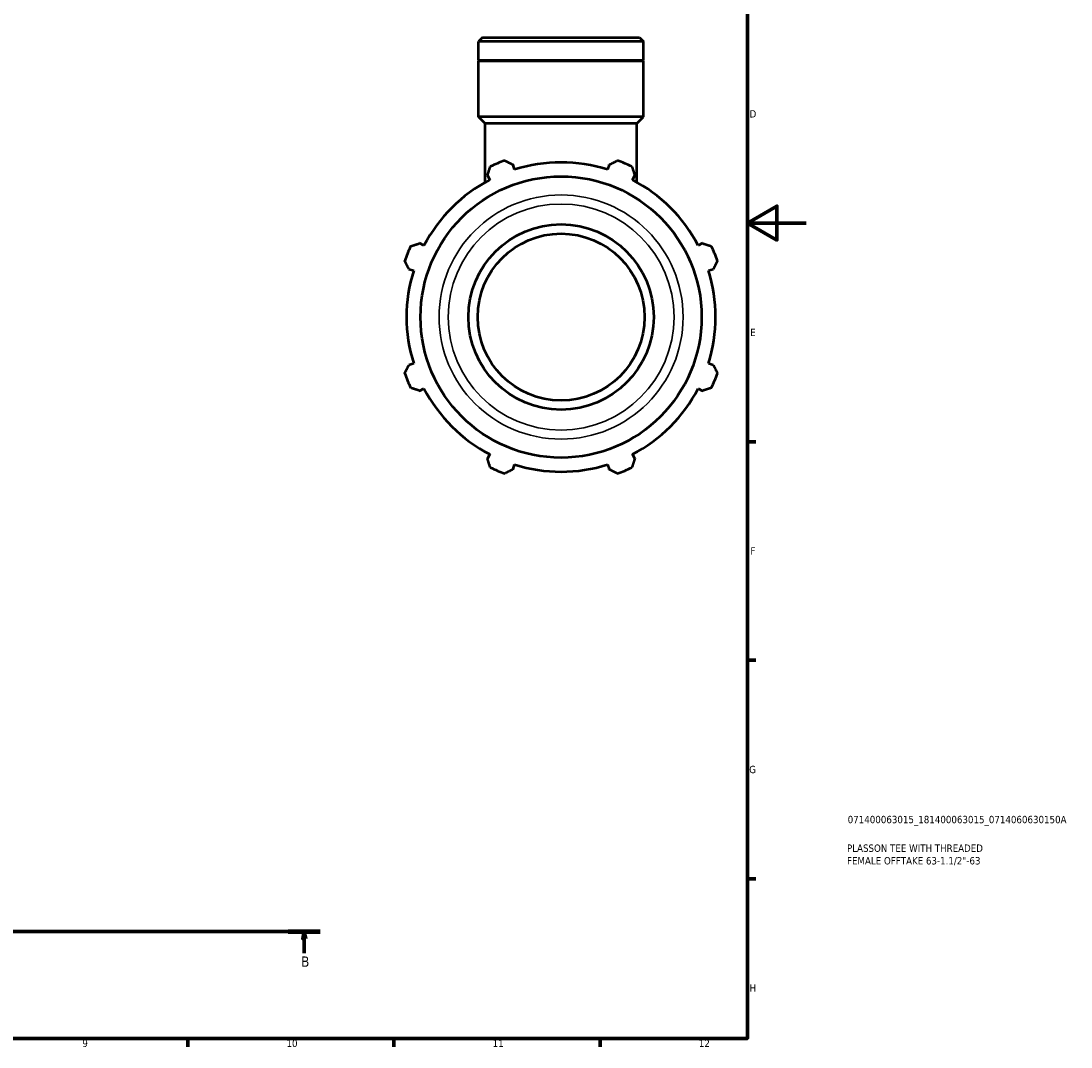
# Model space of a CAD drawing. Header units: millimetres. Extents: x 0 to 931, y 0 to 963.
# Tile 4 of 6: x 574 to 931, y 17 to 366. Entities that reach past the tile are written whole.
import ezdxf

# ---------------------------------------------------------------- set-up
doc = ezdxf.new("R2010")
doc.units = ezdxf.units.MM
doc.linetypes.add('CHAIN', pattern=[0.7087, 0.4724, -0.0591, 0.1181, -0.0591])
for name, color, linetype, lineweight in [('Border (ISO)', 7, 'Continuous', 70), ('Section Line (ISO)', 7, 'CHAIN', 70), ('Title (ISO)', 7, 'Continuous', 50), ('Visible (ISO)', 7, 'Continuous', 50), ('Visible Narrow (ISO)', 7, 'Continuous', 35)]:
    doc.layers.add(name, color=color, linetype=linetype, lineweight=lineweight)
doc.styles.add('Label Text (ISO)', font='tahoma.ttf')
doc.styles.add('Note Text (ISO)', font='tahoma.ttf')

# ---------------------------------------------------------------- blocks, each defined once
blk = doc.blocks.new('Borders Default Border')
at = {"layer": 'Border (ISO)'}
for p, q in [((821, 222.75), (823.9, 222.75)), ((821, 148.5), (823.9, 148.5)), ((821, 74.25), (823.9, 74.25)), ((630.75, 20), (630.75, 17.1)), ((700.83, 20), (700.83, 17.1)), ((770.92, 20), (770.92, 17.1))]:
    blk.add_line(p, q, dxfattribs=at)
at = {"layer": 'Border (ISO)', "flags": 128}
for points in [[(20, 20), (20, 574), (821, 574), (821, 20), (20, 20)], [(841, 297), (821, 297), (831, 302.77), (831, 291.23), (821, 297)]]:
    blk.add_lwpolyline(points, dxfattribs=at)
at = {"layer": 'Border (ISO)', "color": 232, "true_color": 0xca0064, "char_height": 2.5, "attachment_point": 7, "style": 'Note Text (ISO)'}
for s, insert in [('D', (821.73, 332.88)), ('E', (821.94, 258.63)), ('F', (822, 184.38)), ('G', (821.61, 110.08)), ('H', (821.74, 35.88)), ('9', (594.88, 17.05)), ('10', (664.29, 17.05)), ('11', (734.37, 17.1)), ('12', (804.46, 17.1))]:
    blk.add_mtext(s, dxfattribs=dict(at, insert=insert))
blk = doc.blocks.new('Title Blocks ISO')
at = {"layer": 'Title (ISO)', "color": 232, "true_color": 0xca0064, "style": 'Note Text (ISO)'}
for tag, p in [('PART_NUMBER_001', (34.08, 73.13)), ('DESCRIPTION_001', (33.84, 63.4)), ('DESCRIPTION_002', (33.84, 59.12))]:
    blk.add_attdef(tag, p, '', height=2.5, dxfattribs=at)
blk = doc.blocks.new('2dTransSection0')
at = {"layer": 'Section Line (ISO)', "linetype": 'CHAIN'}
blk.add_line((217.75, 56.35), (675.79, 56.35), dxfattribs=at)
at = {"layer": 'Section Line (ISO)', "linetype": 'Continuous', "lineweight": 140}
blk.add_line((664.83, 56.35), (675.79, 56.35), dxfattribs=at)
at = {"layer": 'Section Line (ISO)', "linetype": 'Continuous'}
for p, q in [((670.31, 56.35), (669.81, 53.85)), ((669.81, 53.85), (670.81, 53.85)), ((670.31, 53.85), (670.31, 56.35)), ((670.81, 53.85), (670.31, 56.35)), ((670.31, 48.93), (670.31, 53.85))]:
    blk.add_line(p, q, dxfattribs=at)
at = {"layer": 'Section Line (ISO)', "linetype": 'Continuous', "flags": 128}
blk.add_lwpolyline([(670.81, 53.85), (670.31, 56.35), (669.81, 53.85), (670.81, 53.85)], dxfattribs=at)
at = {"layer": 'Section Line (ISO)'}
blk.add_solid([(670.81, 53.85), (670.31, 56.35), (669.81, 53.85), (670.81, 53.85)], dxfattribs=at)
at = {"layer": 'Section Line (ISO)', "insert": (669.24, 44.35), "char_height": 3.5, "attachment_point": 7, "style": 'Label Text (ISO)'}
blk.add_mtext('B', dxfattribs=at)

msp = doc.modelspace()

# ---------------------------------------------------------------- linework, layer by layer
at = {"layer": 'Visible (ISO)'}
for p, q in [((730.9581, 360.0982), (729.6128, 358.7528)), ((729.6128, 352.2982), (729.6128, 358.7528)), ((785.669, 358.7528), (729.6128, 358.7528)), ((730.9581, 360.0982), (784.3237, 360.0982)), ((784.3237, 360.0982), (785.669, 358.7528)), ((785.669, 352.2982), (785.669, 358.7528)), ((785.669, 352.2982), (729.6128, 352.2982)), ((729.9128, 351.9982), (729.6128, 352.2982)), ((785.669, 351.9982), (729.6128, 351.9982)), ((729.6128, 333.0982), (729.6128, 351.9982)), ((785.369, 351.9982), (785.669, 352.2982)), ((785.669, 333.0982), (785.669, 351.9982)), ((785.669, 333.0982), (729.6128, 333.0982)), ((731.855, 330.8559), (729.6128, 333.0982)), ((783.4268, 330.8559), (785.669, 333.0982)), ((783.4268, 330.8559), (731.855, 330.8559)), ((731.855, 310.881), (731.855, 330.8559)), ((783.4268, 310.881), (783.4268, 330.8559)), ((741.8403, 315.2112), (741.3306, 316.8278)), ((773.9512, 316.8278), (773.4415, 315.2112)), ((732.5956, 313.2096), (733.3783, 311.7062)), ((781.9035, 311.7062), (782.6861, 313.2096)), ((711.0329, 289.3607), (709.5294, 290.1434)), ((805.7523, 290.1434), (804.2489, 289.3607)), ((705.9113, 281.4085), (707.5278, 280.8988)), ((807.7539, 280.8988), (809.3705, 281.4085)), ((707.5278, 249.2976), (705.9113, 248.7879)), ((809.3705, 248.7879), (807.7539, 249.2976)), ((709.5294, 240.0529), (711.0329, 240.8356)), ((804.2489, 240.8356), (805.7523, 240.0529)), ((733.3783, 218.4902), (732.5956, 216.9867)), ((782.6861, 216.9867), (781.9035, 218.4902)), ((741.3306, 213.3686), (741.8403, 214.9851)), ((773.4415, 214.9851), (773.9512, 213.3686))]:
    msp.add_line(p, q, dxfattribs=at)
for radius in [47.7858, 31.5, 28.35]:
    msp.add_circle((757.6409, 265.0982), radius, dxfattribs=at)
for radius, start, end in [(56.5, 109.791984, 115.208016), (56.5, 64.791984, 70.208016), (52.545, 72.5, 107.5), (52.545, 117.5, 152.5), (52.545, 27.5, 62.5), (56.5, 154.791984, 160.208016), (56.5, 19.791984, 25.208016), (52.545, 162.5, 197.5), (52.545, 342.5, 17.5), (56.5, 199.791984, 205.208016), (56.5, 334.791984, 340.208016), (52.545, 207.5, 242.5), (52.545, 297.5, 332.5), (52.545, 252.5, 287.5), (56.5, 244.791984, 250.208016), (56.5, 289.791984, 295.208016)]:
    msp.add_arc((757.6409, 265.0982), radius, start, end, dxfattribs=at)
for points, weights in [([(738.5096, 318.2606), (739.9489, 317.5296), (741.3306, 316.8278)], [1, 1.00181165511, 1.00280730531]), ([(773.9512, 316.8278), (775.3329, 317.5296), (776.7721, 318.2606)], [1.00280730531, 1.00181165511, 1]), ([(732.5956, 313.2096), (733.0764, 314.6829), (733.5772, 316.2175)], [1.00280730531, 1.00181165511, 1]), ([(781.7046, 316.2175), (782.2054, 314.6829), (782.6861, 313.2096)], [1, 1.00181165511, 1.00280730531]), ([(706.5215, 289.1619), (708.0562, 289.6626), (709.5294, 290.1434)], [1, 1.00181165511, 1.00280730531]), ([(805.7523, 290.1434), (807.2256, 289.6626), (808.7602, 289.1619)], [1.00280730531, 1.00181165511, 1]), ([(705.9113, 281.4085), (705.2095, 282.7902), (704.4784, 284.2294)], [1.00280730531, 1.00181165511, 1]), ([(810.8033, 284.2294), (810.0723, 282.7902), (809.3705, 281.4085)], [1, 1.00181165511, 1.00280730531]), ([(704.4784, 245.9669), (705.2095, 247.4062), (705.9113, 248.7879)], [1, 1.00181165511, 1.00280730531]), ([(809.3705, 248.7879), (810.0723, 247.4062), (810.8033, 245.9669)], [1.00280730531, 1.00181165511, 1]), ([(709.5294, 240.0529), (708.0562, 240.5337), (706.5215, 241.0345)], [1.00280730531, 1.00181165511, 1]), ([(808.7602, 241.0345), (807.2256, 240.5337), (805.7523, 240.0529)], [1, 1.00181165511, 1.00280730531]), ([(733.5772, 213.9788), (733.0764, 215.5134), (732.5956, 216.9867)], [1, 1.00181165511, 1.00280730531]), ([(782.6861, 216.9867), (782.2054, 215.5134), (781.7046, 213.9788)], [1.00280730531, 1.00181165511, 1]), ([(741.3306, 213.3686), (739.9489, 212.6668), (738.5096, 211.9357)], [1.00280730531, 1.00181165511, 1]), ([(776.7721, 211.9357), (775.3329, 212.6668), (773.9512, 213.3686)], [1, 1.00181165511, 1.00280730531])]:
    msp.add_rational_spline(points, weights, degree=2, dxfattribs=at)
at = {"layer": 'Visible Narrow (ISO)'}
for radius in [41.4803, 38.3992]:
    msp.add_circle((757.6409, 265.0982), radius, dxfattribs=at)

# ---------------------------------------------------------------- block references
msp.add_blockref('Borders Default Border', (0, 0))
msp.add_blockref('Title Blocks ISO', (821, 20)).add_auto_attribs({'PART_NUMBER_001': '071400063015_181400063015_0714060630150A', 'DESCRIPTION_001': 'PLASSON TEE WITH THREADED', 'DESCRIPTION_002': 'FEMALE OFFTAKE 63-1.1/2"-63'})
at = {"layer": 'Section Line (ISO)'}
msp.add_blockref('2dTransSection0', (0, 0), dxfattribs=at)

doc.saveas('drawing.dxf')
